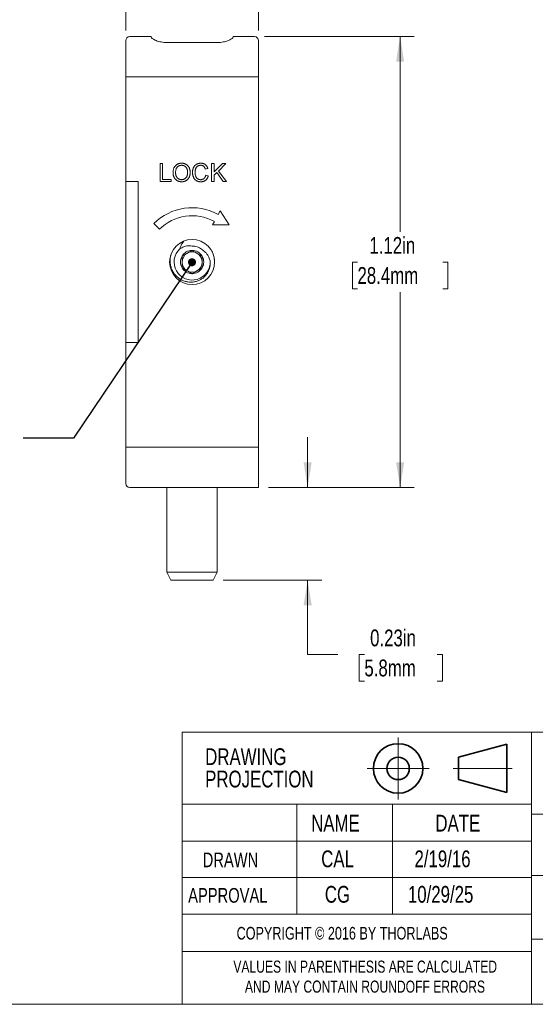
# Model space of a CAD drawing. Header units: inches. Extents: x 0.1 to 10.9, y 0 to 8.5.
# Tile 2 of 6: x 5.9 to 8.5, y 0 to 4.9. Entities that reach past the tile are written whole.
import ezdxf

# ---------------------------------------------------------------- set-up
doc = ezdxf.new("R2010")
doc.units = ezdxf.units.IN
doc.header["$MEASUREMENT"] = 0
doc.header["$PDSIZE"] = -1
doc.linetypes.add('CENTERX2', pattern=[0.8, 0.5, -0.1, 0.1, -0.1])
doc.styles.add('SLDTEXTSTYLE0', font='TXT', dxfattribs={"width": 0.75})
doc.dimstyles.new('SLDDIMSTYLE3', dxfattribs={"dimtxt": 0.18, "dimasz": 0.04, "dimexe": 0, "dimexo": 0.0625, "dimgap": 0, "dimtad": 0, "dimtih": 1, "dimtoh": 1, "dimdec": 0, "dimrnd": 1e-09, "dimzin": 0, "dimdsep": 46, "dimtxsty": 'Standard', "dimblk1": 'DOT', "dimblk2": 'DOT', "dimsah": 1, "dimcen": 0.09, "dimadec": 0, "dimazin": 0, "dimtfac": 0.04, "dimtdec": 0, "dimtofl": 0, "dimtmove": 0, "dimatfit": 3, "dimldrblk": 'DOT', "dimfxl": 1, "dimfrac": 2, "dimtolj": 1, "dimtzin": 0, "dimarcsym": 0})
doc.dimstyles.new('SLDDIMSTYLE5', dxfattribs={"dimtxt": 0.083333, "dimasz": 0.125, "dimexe": 0, "dimexo": 0.0625, "dimgap": 0.020833, "dimtad": 0, "dimtih": 1, "dimtoh": 1, "dimlfac": 0.5, "dimrnd": 1e-09, "dimzin": 12, "dimdsep": 46, "dimtxsty": 'SLDTEXTSTYLE0', "dimsah": 1, "dimcen": 0.09, "dimadec": 0, "dimazin": 3, "dimtfac": 1, "dimtofl": 0, "dimtmove": 0, "dimatfit": 3, "dimfxl": 1, "dimfrac": 2, "dimtolj": 1, "dimtzin": 12, "dimarcsym": 0})
doc.dimstyles.new('SLDDIMSTYLE6', dxfattribs={"dimtxt": 0.083333, "dimasz": 0.125, "dimexe": 0, "dimexo": 0.0625, "dimgap": 0.020833, "dimtad": 0, "dimtih": 1, "dimtoh": 1, "dimlfac": 0.5, "dimrnd": 1e-09, "dimdsep": 46, "dimtxsty": 'SLDTEXTSTYLE0', "dimsah": 1, "dimcen": 0.09, "dimadec": 0, "dimazin": 2, "dimtfac": 1, "dimtmove": 0, "dimatfit": 0, "dimfxl": 1, "dimfrac": 2, "dimtolj": 1, "dimtzin": 12, "dimarcsym": 0})

# ---------------------------------------------------------------- blocks, each defined once
blk = doc.blocks.new('Third Angle Projection Block')
at = {"color": 7, "linetype": 'CENTERX2', "lineweight": 18}
for p, q in [((3.9951, 0.9376), (3.9951, 0.5538)), ((3.8033, 0.7457), (4.187, 0.7457)), ((4.3361, 0.7457), (4.7029, 0.7457))]:
    blk.add_line(p, q, dxfattribs=at)
at = {"color": 7, "linetype": 'Continuous', "lineweight": 35}
for p, q in [((4.6701, 0.8957), (4.3701, 0.8153)), ((4.6701, 0.5957), (4.6701, 0.8957)), ((4.3701, 0.8153), (4.3701, 0.6761)), ((4.3701, 0.6761), (4.6701, 0.5957))]:
    blk.add_line(p, q, dxfattribs=at)
for radius in [0.1536, 0.0696]:
    blk.add_circle((3.9951, 0.7457), radius, dxfattribs=at)
at = {"color": 7, "linetype": 'Continuous', "lineweight": 0}
blk.add_point((3.9951, 0.7457), dxfattribs=at)
blk = doc.blocks.new('SW_NOTE_0')
at = {"color": 0, "linetype": 'Continuous', "lineweight": 0, "char_height": 0.06, "attachment_point": 2, "style": 'SLDTEXTSTYLE0'}
for s, insert in [('VALUES IN PARENTHESIS ARE CALCULATED', (0.7837, 0.0773)), ('AND MAY CONTAIN ROUNDOFF ERRORS', (0.7826, -0.022))]:
    blk.add_mtext(s, dxfattribs=dict(at, insert=insert))
blk = doc.blocks.new('SW_NOTE_0_1')
at = {"color": 0, "linetype": 'Continuous', "lineweight": 0, "char_height": 0.08333, "attachment_point": 1, "style": 'SLDTEXTSTYLE0'}
for s, insert in [('DRAWING', (0, 0.1074)), ('PROJECTION', (0, -0.0037))]:
    blk.add_mtext(s, dxfattribs=dict(at, insert=insert))
blk = doc.blocks.new('_D_6')
at = {"color": 7, "linetype": 'Continuous', "lineweight": 0}
for p, q in [((7.167, 4.8435), (7.9109, 4.8435)), ((7.8409, 4.8435), (7.8409, 3.8728)), ((7.629, 3.7235), (7.6037, 3.7235)), ((7.6037, 3.7235), (7.6037, 3.5911)), ((8.0528, 3.7235), (8.0781, 3.7235)), ((8.0781, 3.7235), (8.0781, 3.5911)), ((7.6037, 3.5911), (7.629, 3.5911)), ((7.8409, 2.6035), (7.8409, 3.5742)), ((8.0781, 3.5911), (8.0528, 3.5911)), ((7.187, 2.6035), (7.9109, 2.6035))]:
    blk.add_line(p, q, dxfattribs=at)
at = {"color": 7, "linetype": 'Continuous', "lineweight": 18}
for points in [[(7.8409, 4.8435), (7.8209, 4.7185), (7.8609, 4.7185)], [(7.8409, 2.6035), (7.8609, 2.7285), (7.8209, 2.7285)]]:
    blk.add_solid(points, dxfattribs=at)
at = {"color": 7, "linetype": 'Continuous', "lineweight": 18, "char_height": 0.08333, "attachment_point": 1, "style": 'SLDTEXTSTYLE0'}
for s, insert in [('1.12in', (7.6882, 3.8478)), ('28.4mm', (7.629, 3.6985))]:
    blk.add_mtext(s, dxfattribs=dict(at, insert=insert))
blk = doc.blocks.new('_D_7')
at = {"color": 7, "linetype": 'Continuous', "lineweight": 0}
for p, q in [((7.3812, 2.6035), (7.3812, 2.8535)), ((7.187, 2.6035), (7.4512, 2.6035)), ((6.962, 2.1435), (7.4512, 2.1435)), ((7.3812, 1.7733), (7.3812, 2.1435)), ((7.5312, 1.7733), (7.3812, 1.7733)), ((7.6633, 1.7733), (7.638, 1.7733)), ((7.638, 1.7733), (7.638, 1.6409)), ((8.0255, 1.7733), (8.0508, 1.7733)), ((8.0508, 1.7733), (8.0508, 1.6409)), ((7.638, 1.6409), (7.6633, 1.6409)), ((8.0508, 1.6409), (8.0255, 1.6409))]:
    blk.add_line(p, q, dxfattribs=at)
at = {"color": 7, "linetype": 'Continuous', "lineweight": 18}
for points in [[(7.3812, 2.6035), (7.4012, 2.7285), (7.3612, 2.7285)], [(7.3812, 2.1435), (7.3612, 2.0185), (7.4012, 2.0185)]]:
    blk.add_solid(points, dxfattribs=at)
at = {"color": 7, "linetype": 'Continuous', "lineweight": 18, "char_height": 0.08333, "attachment_point": 1, "style": 'SLDTEXTSTYLE0'}
for s, insert in [('0.23in', (7.6917, 1.8976)), ('5.8mm', (7.6633, 1.7483))]:
    blk.add_mtext(s, dxfattribs=dict(at, insert=insert))
blk = doc.blocks.new('_D_8')
at = {"color": 7, "linetype": 'Continuous', "lineweight": 0}
for p, q in [((6.477, 4.8735), (6.477, 5.7796)), ((7.137, 4.8735), (7.137, 5.7796)), ((6.477, 5.7096), (6.227, 5.7096)), ((6.6259, 5.7096), (6.6005, 5.7096)), ((6.6005, 5.7096), (6.6005, 5.5772)), ((6.9881, 5.7096), (7.0134, 5.7096)), ((7.0134, 5.7096), (7.0134, 5.5772)), ((7.137, 5.7096), (7.387, 5.7096)), ((6.6005, 5.5772), (6.6259, 5.5772)), ((7.0134, 5.5772), (6.9881, 5.5772))]:
    blk.add_line(p, q, dxfattribs=at)
at = {"color": 7, "linetype": 'Continuous', "lineweight": 18}
for points in [[(6.477, 5.7096), (6.352, 5.7296), (6.352, 5.6896)], [(7.137, 5.7096), (7.262, 5.6896), (7.262, 5.7296)]]:
    blk.add_solid(points, dxfattribs=at)
at = {"color": 7, "linetype": 'Continuous', "lineweight": 18, "char_height": 0.08333, "attachment_point": 1, "style": 'SLDTEXTSTYLE0'}
for s, insert in [('0.33in', (6.6543, 5.8339)), ('8.4mm', (6.6259, 5.6846))]:
    blk.add_mtext(s, dxfattribs=dict(at, insert=insert))
blk = doc.blocks.new('_Dot')
at = {"color": 0, "linetype": 'ByBlock', "lineweight": -2}
blk.add_line((-0.5, 0), (-1, 0), dxfattribs=at)
at = {"color": 0, "linetype": 'ByBlock', "const_width": 0.5}
blk.add_lwpolyline([(-0.25, 0, 1), (0.25, 0, 1)], format="xyb", close=True, dxfattribs=at)

msp = doc.modelspace()

# ---------------------------------------------------------------- linework, layer by layer
at = {"color": 7, "linetype": 'Continuous', "lineweight": 18}
for p, q in [((6.49697, 4.84346), (6.60297, 4.84346)), ((6.60297, 4.84346), (6.60297, 4.84086)), ((7.01097, 4.84086), (7.01097, 4.84346)), ((7.01097, 4.84346), (7.11697, 4.84346)), ((6.47697, 4.64346), (6.47697, 4.82346)), ((6.67384, 4.8149), (6.9401, 4.8149)), ((7.13697, 4.82346), (7.13697, 4.64346)), ((6.47697, 4.12346), (6.47697, 4.64346)), ((6.49697, 4.64346), (6.47697, 4.64346)), ((7.11697, 4.64346), (6.49697, 4.64346)), ((7.11697, 4.64346), (7.13697, 4.64346)), ((7.13697, 4.64346), (7.13697, 2.80346)), ((6.64735, 4.21346), (6.66005, 4.21346)), ((6.64735, 4.12346), (6.64735, 4.21346)), ((6.66005, 4.21346), (6.66005, 4.13385)), ((6.90351, 4.21346), (6.9162, 4.21346)), ((6.90351, 4.12346), (6.90351, 4.21346)), ((6.9162, 4.172), (6.95767, 4.21346)), ((6.9162, 4.21346), (6.9162, 4.172)), ((6.97505, 4.21346), (6.93744, 4.17585)), ((6.95767, 4.21346), (6.97505, 4.21346)), ((6.88505, 4.18846), (6.87235, 4.18573)), ((6.9294, 4.1678), (6.9162, 4.15462)), ((6.96172, 4.12346), (6.9294, 4.1678)), ((6.93744, 4.17585), (6.97735, 4.12346)), ((6.49697, 4.12346), (6.47697, 4.12346)), ((6.47797, 3.72346), (6.47797, 4.12346)), ((6.49697, 4.12346), (6.53797, 4.12346)), ((6.53797, 3.32346), (6.53797, 4.12346)), ((6.70274, 4.12346), (6.64735, 4.12346)), ((6.66005, 4.13385), (6.70274, 4.13385)), ((6.70274, 4.13385), (6.70274, 4.12346)), ((6.87466, 4.15523), (6.88735, 4.15227)), ((6.9162, 4.12346), (6.90351, 4.12346)), ((6.9162, 4.15462), (6.9162, 4.12346)), ((6.97735, 4.12346), (6.96172, 4.12346)), ((6.94635, 3.97777), (6.93674, 3.96023)), ((6.99113, 3.90762), (6.94635, 3.97777)), ((6.61605, 3.91438), (6.64433, 3.8861)), ((6.91751, 3.92516), (6.9079, 3.90762)), ((6.9079, 3.90762), (6.99113, 3.90762)), ((6.88688, 3.80193), (6.88774, 3.80079)), ((6.47797, 3.32346), (6.47797, 3.72346)), ((6.47697, 2.80346), (6.47697, 3.32346)), ((6.47697, 3.32346), (6.49697, 3.32346)), ((6.53797, 3.32346), (6.49697, 3.32346)), ((6.49697, 2.80346), (6.47697, 2.80346)), ((6.47697, 2.80346), (6.47697, 2.62346)), ((6.49697, 2.80346), (7.11697, 2.80346)), ((7.13697, 2.80346), (7.11697, 2.80346)), ((7.13697, 2.80346), (7.13697, 2.60346)), ((7.13697, 2.60346), (6.49697, 2.60346)), ((6.68197, 2.60346), (6.68197, 2.18346)), ((6.93197, 2.18346), (6.93197, 2.60346)), ((6.68197, 2.18346), (6.70197, 2.14346)), ((6.93089, 2.18346), (6.68197, 2.18346)), ((6.91197, 2.14346), (6.93197, 2.18346)), ((6.93197, 2.18346), (6.93089, 2.18346)), ((6.91106, 2.14346), (6.70197, 2.14346)), ((6.91197, 2.14346), (6.91106, 2.14346)), ((6.7572, 0.29775), (6.7572, 1.38738)), ((6.7572, 1.38738), (8.49381, 1.38738)), ((8.49381, 1.38738), (8.49381, 0.03556)), ((8.49381, 1.38738), (10.94446, 1.38738)), ((6.7572, 0.48409), (6.7572, 1.03016)), ((6.7572, 0.03556), (6.7572, 1.03016)), ((8.49381, 1.03016), (6.7572, 1.03016)), ((7.3281, 1.03016), (7.3281, 0.48409)), ((7.80372, 1.03016), (7.80372, 0.48409)), ((8.49381, 0.98003), (10.94446, 0.98003)), ((8.49381, 0.84596), (6.7572, 0.84596)), ((8.49381, 0.66621), (6.7572, 0.66621)), ((8.49381, 0.67561), (10.94446, 0.67561)), ((8.49381, 0.48409), (6.7572, 0.48409)), ((6.7572, 0.48409), (6.7572, 0.29775)), ((8.49381, 0.35988), (10.94446, 0.35988)), ((6.7572, 0.29775), (8.49381, 0.29775)), ((10.94446, 0.03556), (0.06218, 0.03556))]:
    msp.add_line(p, q, dxfattribs=at)
msp.add_circle((6.80697, 3.72346), 0.112, dxfattribs=at)
for centre, radius, start, end in [((6.49697, 4.82346), 0.02, 90, 180), ((7.11697, 4.82346), 0.02, 0, 90), ((6.80697, 3.72346), 0.27, 61.27451, 135), ((6.80697, 3.72346), 0.23, 61.27451, 135), ((6.80697, 3.72346), 0.0896, 132.42719, 3.37926), ((6.80697, 3.72346), 0.05774, 90, 150), ((6.80697, 3.72346), 0.05, 60, 120), ((6.80697, 3.72346), 0.05774, 30, 90), ((6.80697, 3.72346), 0.05774, 150, 210), ((6.80697, 3.72346), 0.05, 120, 180), ((6.80697, 3.72346), 0.05, 180, 240), ((6.80697, 3.72346), 0.05, 0, 60), ((6.80697, 3.72346), 0.05, 300, 0), ((6.80697, 3.72346), 0.05774, 330, 30), ((6.80697, 3.72346), 0.05774, 210, 270), ((6.80697, 3.72346), 0.05, 240, 300), ((6.80697, 3.72346), 0.05774, 270, 330), ((6.49697, 2.62346), 0.02, 180, 270)]:
    msp.add_arc(centre, radius, start, end, dxfattribs=at)
for points, knots in [([(6.67384, 4.8149), (6.66418, 4.8149), (6.65474, 4.81613), (6.63757, 4.82019), (6.62985, 4.82299), (6.6107, 4.83169), (6.60297, 4.83776), (6.60297, 4.84086)], [0, 0, 0, 0, 0.25, 0.25, 0.5, 0.5, 1, 1, 1, 1]), ([(7.01097, 4.84086), (7.01097, 4.83931), (7.00907, 4.83709), (7.002, 4.83181), (6.99685, 4.82878), (6.9841, 4.82299), (6.97635, 4.82019), (6.9593, 4.81615), (6.94977, 4.8149), (6.9401, 4.8149)], [0, 0, 0, 0, 0.25, 0.25, 0.5, 0.5, 0.75, 0.75, 1, 1, 1, 1]), ([(6.71197, 4.16727), (6.712, 4.16908), (6.71206, 4.17259), (6.71263, 4.17771), (6.71356, 4.18253), (6.71488, 4.18704), (6.71655, 4.19126), (6.71859, 4.19519), (6.72105, 4.19879), (6.72383, 4.20209), (6.72694, 4.20502), (6.73025, 4.20761), (6.7338, 4.20977), (6.73756, 4.21156), (6.74155, 4.21293), (6.74575, 4.21389), (6.75016, 4.21451), (6.75318, 4.21458), (6.75472, 4.21462)], [0, 0, 0, 0, 0.0752263, 0.1465747, 0.2145003, 0.27953, 0.342403, 0.4034961, 0.4637616, 0.5238644, 0.5832517, 0.641302, 0.6988978, 0.7562952, 0.8146278, 0.8743248, 0.9357833, 1, 1, 1, 1]), ([(6.75472, 4.21462), (6.75573, 4.2146), (6.75775, 4.21456), (6.76073, 4.21429), (6.76364, 4.21382), (6.76647, 4.21318), (6.76922, 4.21233), (6.77191, 4.21134), (6.7745, 4.21011), (6.77701, 4.20873), (6.77942, 4.20719), (6.78169, 4.20549), (6.7838, 4.20364), (6.78579, 4.20167), (6.78759, 4.19952), (6.78928, 4.19724), (6.79081, 4.19481), (6.79218, 4.19224), (6.7934, 4.18957), (6.79445, 4.18679), (6.79535, 4.18393), (6.7961, 4.18098), (6.79664, 4.17793), (6.79707, 4.17481), (6.79729, 4.17159), (6.79733, 4.16942), (6.79735, 4.16832)], [0, 0, 0, 0, 0.043099, 0.0855868, 0.1269077, 0.1679675, 0.2084496, 0.2490254, 0.2892805, 0.3300098, 0.3705977, 0.410466, 0.4500332, 0.4896882, 0.5291164, 0.5690368, 0.6097031, 0.6507589, 0.6925093, 0.7342191, 0.7767069, 0.8195518, 0.8633507, 0.9078385, 0.9533337, 1, 1, 1, 1]), ([(6.80889, 4.16913), (6.80891, 4.17027), (6.80895, 4.17253), (6.80918, 4.17586), (6.8096, 4.17907), (6.81018, 4.18217), (6.81091, 4.18516), (6.81181, 4.18804), (6.81288, 4.1908), (6.8141, 4.19345), (6.81549, 4.19597), (6.817, 4.19834), (6.81867, 4.20054), (6.82045, 4.20261), (6.82239, 4.20451), (6.82447, 4.20625), (6.82669, 4.20783), (6.82904, 4.20926), (6.83148, 4.21051), (6.83399, 4.21162), (6.83658, 4.21253), (6.83921, 4.21329), (6.84191, 4.2139), (6.84467, 4.2143), (6.84749, 4.21456), (6.8494, 4.2146), (6.85036, 4.21462)], [0, 0, 0, 0, 0.04940143, 0.09760475, 0.14425471, 0.18947214, 0.23391501, 0.27723711, 0.31985884, 0.36195665, 0.40348575, 0.44393364, 0.48364918, 0.52289328, 0.56185838, 0.60079487, 0.64010434, 0.67964343, 0.71939977, 0.75885419, 0.79831546, 0.83780241, 0.87746859, 0.9176828, 0.95839289, 1, 1, 1, 1]), ([(6.85036, 4.21462), (6.85144, 4.2146), (6.85355, 4.21456), (6.85666, 4.21423), (6.85963, 4.21368), (6.86248, 4.21296), (6.86519, 4.21197), (6.86778, 4.2108), (6.87023, 4.20939), (6.87254, 4.20778), (6.8747, 4.20597), (6.87672, 4.20401), (6.87853, 4.20184), (6.88019, 4.19951), (6.88166, 4.197), (6.88299, 4.19432), (6.88413, 4.19146), (6.88474, 4.18947), (6.88505, 4.18846)], [0, 0, 0, 0, 0.0686495, 0.1349374, 0.1988419, 0.2614093, 0.3225168, 0.3823769, 0.4424709, 0.5022278, 0.5621014, 0.6217316, 0.6818513, 0.7420492, 0.8039081, 0.8671622, 0.9323606, 1, 1, 1, 1]), ([(6.75466, 4.12231), (6.75363, 4.12232), (6.75158, 4.12235), (6.74855, 4.12266), (6.7456, 4.12312), (6.74273, 4.12378), (6.73995, 4.12465), (6.73725, 4.12571), (6.73463, 4.12693), (6.73211, 4.12835), (6.72972, 4.12994), (6.72746, 4.13167), (6.72534, 4.13354), (6.7234, 4.13558), (6.72157, 4.13771), (6.71992, 4.14001), (6.7184, 4.14244), (6.71707, 4.145), (6.71586, 4.14763), (6.71484, 4.15033), (6.71394, 4.15306), (6.71323, 4.15583), (6.71266, 4.15864), (6.71228, 4.16148), (6.712, 4.16436), (6.71198, 4.1663), (6.71197, 4.16727)], [0, 0, 0, 0, 0.044697, 0.08853356, 0.13140913, 0.17381394, 0.21571453, 0.25724716, 0.29884796, 0.34060418, 0.38202945, 0.42296975, 0.46363223, 0.50404754, 0.54459121, 0.58496393, 0.62626522, 0.6679794, 0.70994275, 0.75138186, 0.79261856, 0.83394844, 0.87500805, 0.91644553, 0.95790661, 1, 1, 1, 1]), ([(6.75479, 4.20423), (6.75378, 4.20421), (6.75178, 4.20417), (6.74884, 4.20373), (6.74601, 4.20307), (6.74328, 4.20215), (6.74067, 4.20093), (6.73818, 4.19944), (6.73577, 4.19771), (6.73349, 4.1957), (6.73137, 4.1934), (6.72957, 4.19068), (6.72806, 4.18762), (6.72679, 4.18421), (6.72583, 4.18044), (6.72516, 4.17632), (6.72474, 4.17184), (6.72469, 4.16874), (6.72466, 4.16713)], [0, 0, 0, 0, 0.05594313, 0.11038204, 0.16404786, 0.21675948, 0.26960113, 0.32300851, 0.37758144, 0.43344934, 0.49092186, 0.55062477, 0.61311687, 0.67986075, 0.75135774, 0.8282611, 0.91079503, 1, 1, 1, 1]), ([(6.72466, 4.16713), (6.72468, 4.16583), (6.72472, 4.1633), (6.72515, 4.1596), (6.72581, 4.15612), (6.72672, 4.15283), (6.72794, 4.14977), (6.7294, 4.14692), (6.73114, 4.14429), (6.73314, 4.14188), (6.73533, 4.13972), (6.73768, 4.13784), (6.74018, 4.13626), (6.7428, 4.13495), (6.74556, 4.13393), (6.74845, 4.13322), (6.75149, 4.13277), (6.75355, 4.13272), (6.75461, 4.13269)], [0, 0, 0, 0, 0.0759644, 0.1481252, 0.2172006, 0.2832999, 0.3472019, 0.4092995, 0.4704256, 0.5315881, 0.5917392, 0.6502577, 0.707303, 0.7642085, 0.8211475, 0.8791188, 0.9384228, 1, 1, 1, 1]), ([(6.75461, 4.13269), (6.75568, 4.13272), (6.75778, 4.13277), (6.76085, 4.13321), (6.76378, 4.13396), (6.76658, 4.13496), (6.7692, 4.1363), (6.77171, 4.13788), (6.77404, 4.1398), (6.77625, 4.14197), (6.77822, 4.14443), (6.77998, 4.14712), (6.7814, 4.15009), (6.78263, 4.15327), (6.78353, 4.15672), (6.7842, 4.16041), (6.7846, 4.16433), (6.78464, 4.16702), (6.78466, 4.16841)], [0, 0, 0, 0, 0.06105491, 0.11954535, 0.17680636, 0.23295648, 0.28858349, 0.34466666, 0.40166151, 0.4605401, 0.52047706, 0.58121287, 0.64343076, 0.70796087, 0.77537074, 0.84641368, 0.92115189, 1, 1, 1, 1]), ([(6.79735, 4.16832), (6.79734, 4.1672), (6.7973, 4.16499), (6.79705, 4.16173), (6.79661, 4.15856), (6.79602, 4.15547), (6.79524, 4.15248), (6.79431, 4.14956), (6.79318, 4.14675), (6.79191, 4.14403), (6.79047, 4.14144), (6.78888, 4.139), (6.78715, 4.13672), (6.78529, 4.1346), (6.78326, 4.13265), (6.78109, 4.13086), (6.77879, 4.12923), (6.77635, 4.12778), (6.77381, 4.12651), (6.77123, 4.12538), (6.76859, 4.12442), (6.7659, 4.12365), (6.76316, 4.12306), (6.76037, 4.12262), (6.75753, 4.12236), (6.75562, 4.12233), (6.75466, 4.12231)], [0, 0, 0, 0, 0.04755956, 0.09396211, 0.13911153, 0.18362631, 0.22745703, 0.27070251, 0.31361053, 0.35626045, 0.39836615, 0.43955651, 0.48004538, 0.5198885, 0.55965775, 0.59942125, 0.63920776, 0.67966837, 0.72001985, 0.75985887, 0.79955988, 0.83919914, 0.87895608, 0.91879427, 0.95908336, 1, 1, 1, 1]), ([(6.78466, 4.16841), (6.78465, 4.1693), (6.78464, 4.17104), (6.78444, 4.17362), (6.78418, 4.17611), (6.78379, 4.17852), (6.78325, 4.18084), (6.78266, 4.18308), (6.78191, 4.18522), (6.78106, 4.18728), (6.78012, 4.18924), (6.77905, 4.19109), (6.77787, 4.19282), (6.77661, 4.19446), (6.77521, 4.19595), (6.77373, 4.19735), (6.77214, 4.19863), (6.77045, 4.1998), (6.76869, 4.20084), (6.76686, 4.20174), (6.76499, 4.20253), (6.76304, 4.20314), (6.76106, 4.20362), (6.75902, 4.20399), (6.75692, 4.20418), (6.7555, 4.20422), (6.75479, 4.20423)], [0, 0, 0, 0, 0.0508516, 0.0997525, 0.1474376, 0.1940858, 0.2391709, 0.2833398, 0.3265771, 0.3689363, 0.4105719, 0.4510506, 0.4908769, 0.5300443, 0.5689367, 0.6075779, 0.6464201, 0.6856794, 0.7247986, 0.763513, 0.8021725, 0.8407404, 0.8796494, 0.9190706, 0.9590979, 1, 1, 1, 1]), ([(6.85061, 4.12231), (6.84944, 4.12233), (6.84716, 4.12236), (6.84382, 4.12263), (6.84064, 4.1231), (6.83763, 4.12375), (6.83478, 4.12455), (6.8321, 4.12556), (6.8296, 4.12677), (6.82725, 4.12815), (6.82506, 4.12971), (6.823, 4.13142), (6.82109, 4.13332), (6.81931, 4.13537), (6.81768, 4.13759), (6.81615, 4.13996), (6.81479, 4.14251), (6.81355, 4.14521), (6.81246, 4.14801), (6.8115, 4.15087), (6.81071, 4.15379), (6.81003, 4.15676), (6.80954, 4.15978), (6.80915, 4.16285), (6.80893, 4.16597), (6.80891, 4.16807), (6.80889, 4.16913)], [0, 0, 0, 0, 0.0491959, 0.0962479, 0.1413486, 0.1846561, 0.2260587, 0.2661731, 0.3052898, 0.3432451, 0.3808773, 0.4184958, 0.4563188, 0.4942367, 0.5330235, 0.5724732, 0.6130788, 0.6549345, 0.6973968, 0.7398841, 0.7821948, 0.8250615, 0.8679875, 0.9114105, 0.9553719, 1, 1, 1, 1]), ([(6.84975, 4.20423), (6.84895, 4.20422), (6.84739, 4.2042), (6.8451, 4.20395), (6.84289, 4.20358), (6.8408, 4.20304), (6.8388, 4.20235), (6.83691, 4.2015), (6.83511, 4.20051), (6.83342, 4.19936), (6.83185, 4.19807), (6.83038, 4.1967), (6.82905, 4.1952), (6.82783, 4.19361), (6.82675, 4.1919), (6.82578, 4.1901), (6.82492, 4.18819), (6.82398, 4.18551), (6.82303, 4.18205), (6.8222, 4.17782), (6.82167, 4.17352), (6.82161, 4.17063), (6.82158, 4.16918)], [0, 0, 0, 0, 0.04676284, 0.0919687, 0.13580439, 0.17823158, 0.21944143, 0.26017694, 0.30027961, 0.34054764, 0.38031119, 0.41964195, 0.45901732, 0.49818196, 0.53767021, 0.57791333, 0.61864884, 0.6607616, 0.74529918, 0.82974474, 0.91460209, 1, 1, 1, 1]), ([(6.82158, 4.16918), (6.82162, 4.16736), (6.82168, 4.16382), (6.82232, 4.1587), (6.82329, 4.15392), (6.82446, 4.15019), (6.82563, 4.14744), (6.82658, 4.14551), (6.82766, 4.14373), (6.82885, 4.14208), (6.83017, 4.14057), (6.83158, 4.13919), (6.83311, 4.13793), (6.83475, 4.13684), (6.83646, 4.13587), (6.8382, 4.13502), (6.83998, 4.13429), (6.84181, 4.13373), (6.84365, 4.13324), (6.84554, 4.13292), (6.84747, 4.13274), (6.84877, 4.13271), (6.84942, 4.13269)], [0, 0, 0, 0, 0.1053433, 0.2043755, 0.2980687, 0.3870699, 0.4297257, 0.4709012, 0.5111217, 0.5501788, 0.5883544, 0.626683, 0.6644517, 0.7025149, 0.7404812, 0.7776181, 0.814716, 0.8515265, 0.8880985, 0.9251117, 0.9621037, 1, 1, 1, 1]), ([(6.87235, 4.18573), (6.8721, 4.18651), (6.87162, 4.18804), (6.87075, 4.19021), (6.86982, 4.19222), (6.86879, 4.19407), (6.86767, 4.19575), (6.86648, 4.19728), (6.86519, 4.19863), (6.86384, 4.19983), (6.86238, 4.20086), (6.86084, 4.20177), (6.85921, 4.20253), (6.85749, 4.20316), (6.85568, 4.20365), (6.85378, 4.20399), (6.85179, 4.20419), (6.85044, 4.20422), (6.84975, 4.20423)], [0, 0, 0, 0, 0.07723111, 0.15116518, 0.22078471, 0.28714952, 0.35063248, 0.41130677, 0.46996442, 0.52670723, 0.58249833, 0.63850873, 0.69491798, 0.75242035, 0.81125098, 0.87185611, 0.93464419, 1, 1, 1, 1]), ([(6.84942, 4.13269), (6.8502, 4.13271), (6.85175, 4.13274), (6.85401, 4.13303), (6.8562, 4.13344), (6.85827, 4.13409), (6.86027, 4.13488), (6.86217, 4.13585), (6.86396, 4.13702), (6.86568, 4.13835), (6.86728, 4.13987), (6.86875, 4.14155), (6.87007, 4.14341), (6.87129, 4.14542), (6.87232, 4.14765), (6.87327, 4.15001), (6.87406, 4.15255), (6.87446, 4.15432), (6.87466, 4.15523)], [0, 0, 0, 0, 0.0633359, 0.1251108, 0.1846884, 0.2432104, 0.300888, 0.3583701, 0.4157614, 0.4743866, 0.5339663, 0.5940076, 0.6550724, 0.71861, 0.7843748, 0.8529915, 0.9249004, 1, 1, 1, 1]), ([(6.88735, 4.15227), (6.88704, 4.15108), (6.88641, 4.14876), (6.88518, 4.14543), (6.8838, 4.1423), (6.88224, 4.13939), (6.88047, 4.13671), (6.87855, 4.13422), (6.8764, 4.13198), (6.8741, 4.12994), (6.87163, 4.12813), (6.86902, 4.12658), (6.86628, 4.12525), (6.86341, 4.12417), (6.86039, 4.12335), (6.85725, 4.12275), (6.85398, 4.12238), (6.85175, 4.12233), (6.85061, 4.12231)], [0, 0, 0, 0, 0.0715784, 0.1400162, 0.2061974, 0.2701561, 0.332001, 0.392755, 0.452579, 0.5122528, 0.5715323, 0.6301518, 0.6887692, 0.7481639, 0.8087034, 0.8702563, 0.9339, 1, 1, 1, 1]), ([(6.74652, 3.7896), (6.74765, 3.79389), (6.74993, 3.80261), (6.75665, 3.81546), (6.76261, 3.82339), (6.76577, 3.82761)], [0, 0, 0, 0, 0.3128218, 0.6346124, 1, 1, 1, 1]), ([(6.70405, 3.76764), (6.70221, 3.76167), (6.69846, 3.74955), (6.69682, 3.73058), (6.69818, 3.71146), (6.7029, 3.69332), (6.71063, 3.67642), (6.72081, 3.66153), (6.73342, 3.64852), (6.74786, 3.63795), (6.76402, 3.62986), (6.78097, 3.62493), (6.79838, 3.62306), (6.81532, 3.62415), (6.83189, 3.62811), (6.84732, 3.63471), (6.8616, 3.64389), (6.87369, 3.65521), (6.88352, 3.66837), (6.89072, 3.68256), (6.89537, 3.69779), (6.89755, 3.71329), (6.89679, 3.72367), (6.89641, 3.72874)], [0, 0, 0, 0, 0.0514438, 0.1043792, 0.1558363, 0.2089428, 0.2579692, 0.3084519, 0.35692, 0.4067936, 0.4552717, 0.5053013, 0.551494, 0.59907, 0.6445634, 0.691376, 0.7368759, 0.7838295, 0.8271794, 0.8718387, 0.9143576, 0.9581097, 1, 1, 1, 1]), ([(6.80697, 3.80299), (6.80265, 3.80356), (6.79388, 3.80471), (6.78065, 3.80364), (6.7677, 3.80047), (6.75628, 3.79564), (6.7495, 3.79144), (6.74652, 3.7896)], [0, 0, 0, 0, 0.2056397, 0.4172414, 0.6230449, 0.8344142, 1, 1, 1, 1]), ([(6.80697, 3.7812), (6.80355, 3.77922), (6.79658, 3.7752), (6.78635, 3.76929), (6.77698, 3.76389), (6.76737, 3.75833), (6.76091, 3.7546), (6.75697, 3.75233)], [0, 0, 0, 0, 0.2161657, 0.4397201, 0.59338, 0.7521759, 1, 1, 1, 1]), ([(6.86371, 3.77918), (6.86064, 3.78203), (6.85451, 3.78773), (6.84365, 3.79438), (6.832, 3.79928), (6.81962, 3.8024), (6.81122, 3.80279), (6.80697, 3.80299)], [0, 0, 0, 0, 0.198664, 0.3973281, 0.6011587, 0.798066, 1, 1, 1, 1]), ([(6.85697, 3.75233), (6.85355, 3.75431), (6.84658, 3.75833), (6.83635, 3.76424), (6.82698, 3.76964), (6.81737, 3.77519), (6.81091, 3.77892), (6.80697, 3.7812)], [0, 0, 0, 0, 0.2161657, 0.4397201, 0.59338, 0.7521759, 1, 1, 1, 1]), ([(6.89641, 3.72874), (6.89562, 3.73204), (6.89401, 3.73867), (6.8896, 3.74931), (6.88302, 3.76042), (6.87416, 3.77097), (6.86705, 3.77656), (6.86371, 3.77918)], [0, 0, 0, 0, 0.1651524, 0.3328605, 0.5595906, 0.7932018, 1, 1, 1, 1]), ([(6.90754, 3.77188), (6.9057, 3.77584), (6.90381, 3.77992), (6.90139, 3.7837), (6.90132, 3.78382)], [0, 0, 0, 0, 0.9697327, 1, 1, 1, 1]), ([(6.75697, 3.75233), (6.75697, 3.74904), (6.75697, 3.74282), (6.75697, 3.73296), (6.75697, 3.72306), (6.75697, 3.71295), (6.75697, 3.70339), (6.75697, 3.69743), (6.75697, 3.69459)], [0, 0, 0, 0, 0.1804737, 0.3410241, 0.5062316, 0.6724465, 0.8443786, 1, 1, 1, 1]), ([(6.85697, 3.69459), (6.85697, 3.69743), (6.85697, 3.70329), (6.85697, 3.71284), (6.85697, 3.72286), (6.85697, 3.73286), (6.85697, 3.74273), (6.85697, 3.74904), (6.85697, 3.75233)], [0, 0, 0, 0, 0.1556216, 0.3222293, 0.4937628, 0.6539897, 0.8195261, 1, 1, 1, 1]), ([(6.91848, 3.71847), (6.91872, 3.7219), (6.91929, 3.72986), (6.91787, 3.73773), (6.91706, 3.7422)], [0, 0, 0, 0, 0.430815, 1, 1, 1, 1]), ([(6.75697, 3.69459), (6.76039, 3.69262), (6.76736, 3.6886), (6.77759, 3.68269), (6.78695, 3.67728), (6.79657, 3.67173), (6.80303, 3.668), (6.80697, 3.66573)], [0, 0, 0, 0, 0.2161657, 0.4397201, 0.59338, 0.7521759, 1, 1, 1, 1]), ([(6.80697, 3.66573), (6.81039, 3.6677), (6.81736, 3.67172), (6.82759, 3.67763), (6.83695, 3.68304), (6.84657, 3.68859), (6.85303, 3.69232), (6.85697, 3.69459)], [0, 0, 0, 0, 0.2161657, 0.4397201, 0.59338, 0.7521759, 1, 1, 1, 1])]:
    msp.add_open_spline(points, degree=3, knots=knots, dxfattribs=at)

# ---------------------------------------------------------------- block references
at = {"color": 7, "linetype": 'Continuous', "xscale": 0.8, "yscale": 0.8, "zscale": 0.8}
msp.add_blockref('Third Angle Projection Block', (4.63489, 0.61088), dxfattribs=at)
at = {"color": 7, "linetype": 'Continuous', "lineweight": 0}
for name, p in [('SW_NOTE_0_1', (6.87198, 1.20014)), ('SW_NOTE_0', (6.88358, 0.17543))]:
    msp.add_blockref(name, p, dxfattribs=at)

# ---------------------------------------------------------------- texts
at = {"color": 7, "linetype": 'Continuous', "lineweight": 0, "attachment_point": 1, "style": 'SLDTEXTSTYLE0'}
for s, insert, char_height in [('NAME', (7.39871, 0.97725), 0.083333), ('DATE', (8.01632, 0.97725), 0.083333), ('DRAWN', (6.85949, 0.78955), 0.072917), ('CAL', (7.44861, 0.79991), 0.083333), ('2/19/16', (7.91229, 0.79991), 0.083333), ('APPROVAL', (6.78724, 0.61334), 0.072917), ('CG', (7.46658, 0.6237), 0.083333), ('10/29/25', (7.87965, 0.6237), 0.083333), ('COPYRIGHT © 2016 BY THORLABS', (7.02813, 0.42), 0.0625)]:
    msp.add_mtext(s, dxfattribs=dict(at, insert=insert, char_height=char_height))

# ---------------------------------------------------------------- dimensions: what is measured, and where the dimension line sits
at = {"color": 7, "linetype": 'Continuous', "lineweight": 18}
dim = msp.add_linear_dim(base=(6.47697, 5.7096), p1=(7.13697, 4.82346), p2=(6.47697, 4.82346), dimstyle='SLDDIMSTYLE6', dxfattribs=at)
dim.commit()
dim.dimension.update_dxf_attribs({"geometry": '_D_8', "text_midpoint": (6.80697, 5.7096), "dimtype": 160})
for base, p1, dimstyle, picture, middle in [((7.8409, 2.60346), (7.11697, 4.84346), 'SLDDIMSTYLE5', '_D_6', (7.8409, 3.72346)), ((7.38121, 2.60346), (6.91197, 2.14346), 'SLDDIMSTYLE6', '_D_7', (7.38121, 1.77327))]:
    dim = msp.add_linear_dim(base=base, p1=p1, p2=(7.13697, 2.60346), angle=90, dimstyle=dimstyle, dxfattribs=at)
    dim.commit()
    dim.dimension.update_dxf_attribs({"geometry": picture, "text_midpoint": middle, "dimtype": 160})

# ---------------------------------------------------------------- leaders
at = {"color": 7, "linetype": 'Continuous', "lineweight": 0}
msp.add_leader([(6.8064, 3.7225), (6.21772, 2.84817), (5.96761, 2.84817)], dimstyle='SLDDIMSTYLE3', dxfattribs=at)

doc.saveas('drawing.dxf')
